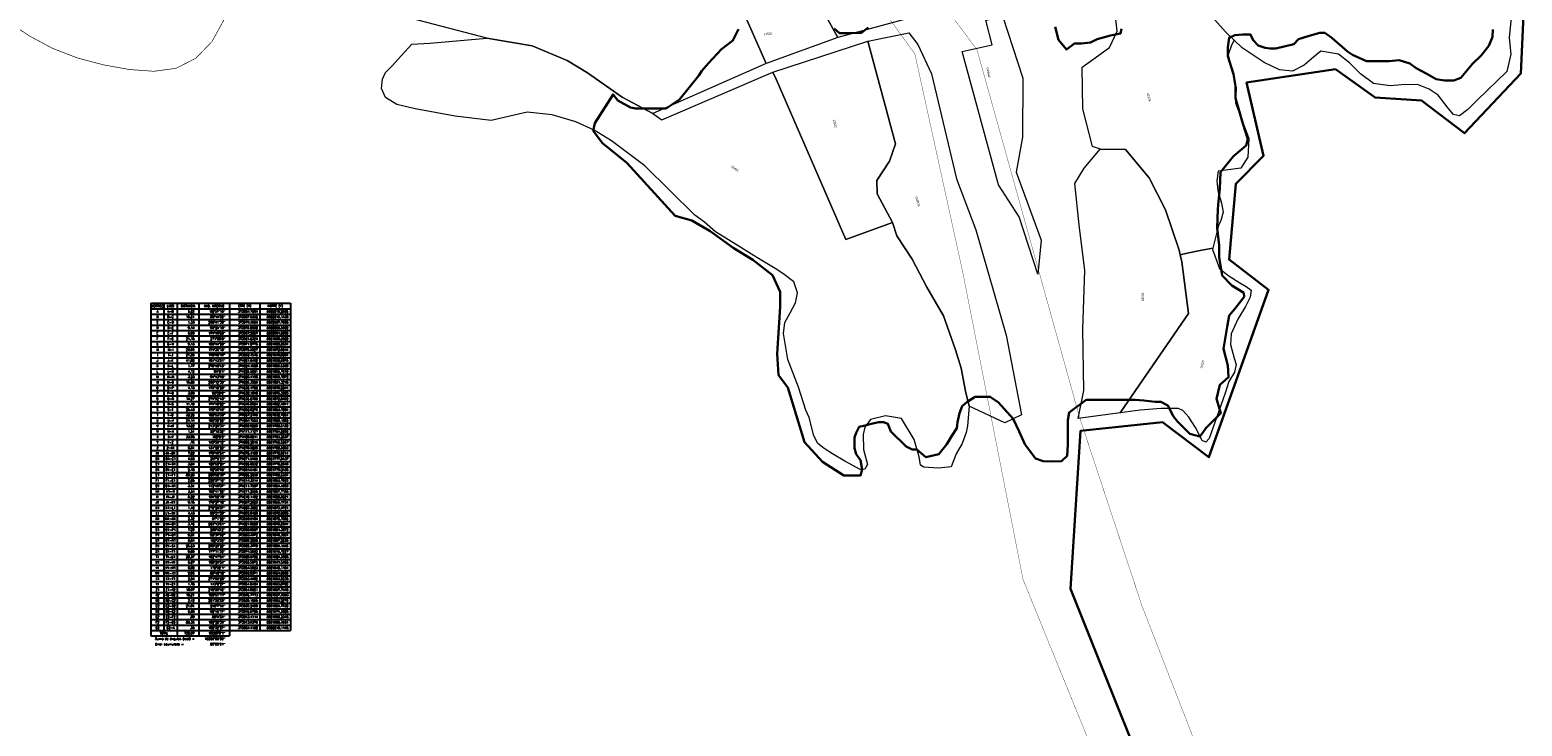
# Model space of a CAD drawing. Header units: metres. Extents: x 347609 to 404409, y 8548087 to 8605413.
# Tile 15 of 49: x 373692 to 374376, y 8561445 to 8561764. Entities that reach past the tile are written whole.
import ezdxf
from ezdxf.enums import TextEntityAlignment as Align

# ---------------------------------------------------------------- set-up
doc = ezdxf.new("R2010")
doc.units = ezdxf.units.M
doc.linetypes.add('ACAD_ISO02W100', pattern=[15, 12, -3])
doc.layers.add('02. FAJA MARGINAL', color=5, linetype='ACAD_ISO02W100', lineweight=0)
doc.layers.add('Red vial nacional', color=242, linetype='Continuous', lineweight=40)
for name, color, linetype in [('DATOS_TECNICOS', 1, 'Continuous'), ('Predios Rurales', 90, 'Continuous'), ('ZR_LIMA_PSAD56_A_WGS84', 210, 'Continuous')]:
    doc.layers.add(name, color=color, linetype=linetype)
doc.layers.add('Predios Rurales Nombres', color=7, linetype='Continuous', true_color=0xffffff)
doc.styles.add('ARIAL', font='arial.ttf')
doc.styles.add('ROMANS', font='romans.shx')

msp = doc.modelspace()

# ---------------------------------------------------------------- linework, layer by layer
at = {"layer": '02. FAJA MARGINAL', "color": 5, "true_color": 0x0000ff, "const_width": 0.15}
for points in [[(373696.32, 8562324.98), (373784.82, 8562216.74), (373862.86, 8562130.79), (373907.95, 8562074.13), (373960.75, 8561996.35), (374023.52, 8561893.19), (374126.54, 8561754.59), (374173.6, 8561585.97), (374202.08, 8561499.92), (374240.17, 8561401.95), (374277.6, 8561280.19), (374325.11, 8561183.09), (374358.83, 8561043.57), (374419.95, 8560902.47), (374526.7, 8560881.67), (374634.93, 8560876.84), (374729.39, 8560845.9), (374825.05, 8560818.75), (374868.52, 8560793.9), (374891.75, 8560717)], [(373681.58, 8562311.93), (373754.15, 8562231.46), (373846.39, 8562120.08), (373888.58, 8562066.14), (373942.51, 8561985.65), (374020.69, 8561860), (374098.04, 8561752.74), (374120.11, 8561652.14), (374147.6, 8561511.92), (374187.47, 8561414.09), (374238.46, 8561238.08), (374274.46, 8561177.07), (374292.49, 8561039.05), (374350.54, 8560953.9), (374340.45, 8560881.04), (374396.08, 8560847.4), (374523.7, 8560835.67), (374664.05, 8560804.4), (374723.68, 8560775.66), (374805.5, 8560775.88), (374828.41, 8560707.02)]]:
    msp.add_lwpolyline(points, dxfattribs=at)
at = {"layer": 'DATOS_TECNICOS', "color": 7}
for p, q in [((373747.85, 8561638.5), (373811.85, 8561638.5)), ((373747.85, 8561638.5), (373747.85, 8561486)), ((373753.85, 8561638.5), (373753.85, 8561488.5)), ((373759.85, 8561638.5), (373759.85, 8561486)), ((373759.85, 8561638.5), (373759.85, 8561488.5)), ((373769.85, 8561638.5), (373769.85, 8561486)), ((373783.85, 8561638.5), (373783.85, 8561486)), ((373797.85, 8561638.5), (373797.85, 8561488.5)), ((373811.85, 8561638.5), (373811.85, 8561488.5)), ((373747.85, 8561636), (373811.85, 8561636)), ((373747.85, 8561633.5), (373811.85, 8561633.5)), ((373747.85, 8561631), (373811.85, 8561631)), ((373747.85, 8561628.5), (373811.85, 8561628.5)), ((373747.85, 8561626), (373811.85, 8561626)), ((373747.85, 8561623.5), (373811.85, 8561623.5)), ((373747.85, 8561621), (373811.85, 8561621)), ((373747.85, 8561618.5), (373811.85, 8561618.5)), ((373747.85, 8561616), (373811.85, 8561616)), ((373747.85, 8561613.5), (373811.85, 8561613.5)), ((373747.85, 8561611), (373811.85, 8561611)), ((373747.85, 8561608.5), (373811.85, 8561608.5)), ((373747.85, 8561606), (373811.85, 8561606)), ((373747.85, 8561603.5), (373811.85, 8561603.5)), ((373747.85, 8561601), (373811.85, 8561601)), ((373747.85, 8561598.5), (373811.85, 8561598.5)), ((373747.85, 8561596), (373811.85, 8561596)), ((373747.85, 8561593.5), (373811.85, 8561593.5)), ((373747.85, 8561591), (373811.85, 8561591)), ((373747.85, 8561588.5), (373811.85, 8561588.5)), ((373747.85, 8561586), (373811.85, 8561586)), ((373747.85, 8561583.5), (373811.85, 8561583.5)), ((373747.85, 8561581), (373811.85, 8561581)), ((373747.85, 8561578.5), (373811.85, 8561578.5)), ((373747.85, 8561576), (373811.85, 8561576)), ((373747.85, 8561573.5), (373811.85, 8561573.5)), ((373747.85, 8561571), (373811.85, 8561571)), ((373747.85, 8561568.5), (373811.85, 8561568.5)), ((373747.85, 8561566), (373811.85, 8561566)), ((373747.85, 8561563.5), (373811.85, 8561563.5)), ((373747.85, 8561561), (373811.85, 8561561)), ((373747.85, 8561558.5), (373811.85, 8561558.5)), ((373747.85, 8561556), (373811.85, 8561556)), ((373747.85, 8561553.5), (373811.85, 8561553.5)), ((373747.85, 8561551), (373811.85, 8561551)), ((373747.85, 8561548.5), (373811.85, 8561548.5)), ((373747.85, 8561546), (373811.85, 8561546)), ((373747.85, 8561543.5), (373811.85, 8561543.5)), ((373747.85, 8561541), (373811.85, 8561541)), ((373747.85, 8561538.5), (373811.85, 8561538.5)), ((373747.85, 8561536), (373811.85, 8561536)), ((373747.85, 8561533.5), (373811.85, 8561533.5)), ((373747.85, 8561531), (373811.85, 8561531)), ((373747.85, 8561528.5), (373811.85, 8561528.5)), ((373747.85, 8561526), (373811.85, 8561526)), ((373747.85, 8561523.5), (373811.85, 8561523.5)), ((373747.85, 8561521), (373811.85, 8561521)), ((373747.85, 8561518.5), (373811.85, 8561518.5)), ((373747.85, 8561516), (373811.85, 8561516)), ((373747.85, 8561513.5), (373811.85, 8561513.5)), ((373747.85, 8561511), (373811.85, 8561511)), ((373747.85, 8561508.5), (373811.85, 8561508.5)), ((373747.85, 8561506), (373811.85, 8561506)), ((373747.85, 8561503.5), (373811.85, 8561503.5)), ((373747.85, 8561501), (373811.85, 8561501)), ((373747.85, 8561498.5), (373811.85, 8561498.5)), ((373747.85, 8561496), (373811.85, 8561496)), ((373747.85, 8561493.5), (373811.85, 8561493.5)), ((373747.85, 8561491), (373811.85, 8561491)), ((373747.85, 8561488.5), (373811.85, 8561488.5)), ((373747.85, 8561486), (373783.85, 8561486))]:
    msp.add_line(p, q, dxfattribs=at)
at = {"layer": 'Predios Rurales', "lineweight": 0}
for points in [[(374062.73, 8561760.34), (374029.87, 8561748.42), (374018.15, 8561774.96), (374050.25, 8561783.01)], [(374154.45, 8561651.83), (374145.88, 8561678.09), (374136.31, 8561692.75), (374119.71, 8561753.86), (374133.4, 8561756.87), (374130.58, 8561768.3), (374138.34, 8561769.81), (374147.54, 8561741.69), (374147.3, 8561714.69), (374144.49, 8561698.53), (374155.96, 8561667.46)], [(373867.52, 8561757.24), (373875.76, 8561757.72), (373901.91, 8561760.06), (373922.65, 8561756.52), (373938.69, 8561749.72), (373948.04, 8561744.1), (373963.86, 8561733.02), (373977.98, 8561725.5), (373982.08, 8561722.52), (374033.01, 8561744.47), (374034.42, 8561741.24), (374066.4, 8561667.79), (374087.71, 8561675.45), (374089.79, 8561669.41), (374096.73, 8561658.73), (374103.54, 8561645.87), (374111.2, 8561632.81), (374116.64, 8561617.17), (374119.23, 8561608.68), (374121.29, 8561598.28), (374122.89, 8561591.35), (374122.17, 8561582.38), (374121.54, 8561579.32), (374119.72, 8561574.23), (374116.98, 8561569.47), (374114.65, 8561563.6), (374113.34, 8561563.35), (374108.7, 8561562.87), (374102.19, 8561563.4), (374100.65, 8561564.24), (374100.61, 8561564.31), (374100.02, 8561568.06), (374097.66, 8561576.09), (374091.92, 8561585.61), (374084.6, 8561586.83), (374077.65, 8561585.25), (374075.07, 8561581.64), (374074.38, 8561578.4), (374074.56, 8561571.51), (374076.33, 8561564.66), (374075.15, 8561562.42), (374072.95, 8561562.33), (374065.96, 8561566.07), (374060.29, 8561569.54), (374056.53, 8561571.86), (374053.63, 8561574.2), (374051.73, 8561577.73), (374049.58, 8561586.09), (374048.06, 8561589.52), (374044.68, 8561600.1), (374039.77, 8561612.74), (374037.8, 8561624.66), (374038.36, 8561629.68), (374040.91, 8561634.11), (374043.4, 8561638.75), (374044.17, 8561643.29), (374042.59, 8561648.33), (374037.54, 8561652.21), (374034.02, 8561654.36), (374025.62, 8561659.5), (374015.83, 8561665.54), (374006.71, 8561671.19), (374001.61, 8561675.66), (373997.13, 8561678.91), (373974.25, 8561701.52), (373959.02, 8561712.89), (373951.03, 8561717.77), (373942.66, 8561721.63), (373931.82, 8561724.9), (373920.33, 8561726.04), (373903.82, 8561722.27), (373887.27, 8561724.26), (373869.02, 8561727.64), (373860.67, 8561729.61), (373855.37, 8561732.86), (373853.59, 8561737), (373854.05, 8561741.2), (373855.37, 8561744.24), (373858.47, 8561747.37), (373862.74, 8561752.03)], [(374086.37, 8561703.59), (374089.14, 8561711.61), (374076.45, 8561758.66), (374095.28, 8561762.43), (374099.37, 8561757.13), (374105.6, 8561743.72), (374117.12, 8561695.5), (374126.04, 8561672.08), (374139.88, 8561623.81), (374146.87, 8561587.37), (374139.3, 8561583.63), (374122.89, 8561591.35), (374121.29, 8561598.28), (374119.23, 8561608.68), (374116.64, 8561617.17), (374111.2, 8561632.81), (374103.54, 8561645.87), (374096.73, 8561658.73), (374089.79, 8561669.41), (374087.71, 8561675.45), (374080.83, 8561688.72), (374080.55, 8561694.82)], [(374066.4, 8561667.79), (374034.42, 8561741.24), (374033.01, 8561744.47), (374076.45, 8561758.66), (374089.14, 8561711.61), (374086.37, 8561703.59), (374080.55, 8561694.82), (374080.83, 8561688.72), (374087.71, 8561675.45)], [(374175.94, 8561653.46), (374173.32, 8561674.37), (374171.31, 8561693.42), (374175.62, 8561700.47), (374183.02, 8561709.16), (374183.06, 8561709.16), (374194.57, 8561708.98), (374205.38, 8561695.97), (374212.84, 8561681.32), (374219.12, 8561662.79), (374219.6, 8561660.73), (374220.35, 8561657.54), (374223.45, 8561633.78), (374195.74, 8561593.56), (374192.08, 8561588.24), (374172.84, 8561585.68), (374175.48, 8561598.52), (374175.03, 8561626.68)], [(374192.08, 8561588.24), (374195.74, 8561593.56), (374223.45, 8561633.78), (374220.35, 8561657.54), (374219.6, 8561660.73), (374222.85, 8561661.39), (374229.62, 8561662.77), (374234.64, 8561663.79), (374234.47, 8561663.1), (374237.61, 8561654.38), (374241.44, 8561651.32), (374247.04, 8561647.89), (374249.93, 8561646.15), (374252.1, 8561644.5), (374251.75, 8561641.26), (374249.58, 8561637.02), (374246.01, 8561631.19), (374243.01, 8561624.45), (374242.64, 8561619.63), (374244.45, 8561613.31), (374245.37, 8561610.4), (374244.49, 8561606.85), (374241.9, 8561602.57), (374240.24, 8561597.28), (374232.89, 8561576.49), (374231.41, 8561574.79), (374229.75, 8561575.57), (374226.67, 8561581.5), (374223.55, 8561586.29), (374220.87, 8561589.38), (374218.94, 8561590.29), (374210.92, 8561590.2), (374201.33, 8561589.46)]]:
    msp.add_lwpolyline(points, close=True, dxfattribs=at)
for points in [[(374096, 8561769.39), (374062.73, 8561760.34), (374050.25, 8561783.01)], [(374231.82, 8561772.56), (374240.4, 8561762.91), (374244.33, 8561759.09), (374243.17, 8561756.84), (374241.61, 8561752.31), (374245.24, 8561737.24), (374245.02, 8561730.39), (374251.17, 8561714.03), (374250.62, 8561705.53), (374247.44, 8561700.48), (374237.08, 8561699.1), (374236.4, 8561694.65), (374236.96, 8561690.21), (374238.6, 8561684.33), (374239.37, 8561680.19), (374238.29, 8561676.5), (374237.22, 8561674.21), (374234.64, 8561663.79), (374229.62, 8561662.77), (374222.85, 8561661.39), (374219.6, 8561660.73), (374219.12, 8561662.79), (374212.84, 8561681.32), (374205.38, 8561695.97), (374194.57, 8561708.98), (374183.06, 8561709.16), (374179.48, 8561710.39), (374174.96, 8561727.68), (374174.73, 8561746.76), (374187.3, 8561755.74), (374190.72, 8561763.24), (374188.74, 8561780.9)], [(374018.15, 8561774.96), (374029.87, 8561748.42), (373977.98, 8561725.5), (373963.86, 8561733.02), (373948.04, 8561744.1), (373938.69, 8561749.72), (373922.65, 8561756.52), (373901.91, 8561760.06), (373853.26, 8561772.72)], [(374371.27, 8561769.53), (374370.43, 8561760.15), (374371.17, 8561752.65), (374369.28, 8561744.77), (374355.68, 8561731.63), (374351.43, 8561727.36), (374347.68, 8561724.42), (374344.9, 8561725.04), (374342.5, 8561727.98), (374337.81, 8561733.92), (374333.77, 8561736.68), (374328.44, 8561738.83), (374321.04, 8561738.67), (374315.89, 8561738.1), (374308.22, 8561739.29), (374302.24, 8561743.67), (374297.31, 8561748.77), (374292.24, 8561752.63), (374284.16, 8561754.04), (374280.73, 8561751.28), (374276.48, 8561747.64), (374271.17, 8561744.8), (374265.16, 8561745.52), (374258.18, 8561748.78), (374247.98, 8561755.54), (374244.33, 8561759.09), (374240.4, 8561762.91), (374231.82, 8561772.56)]]:
    msp.add_lwpolyline(points, dxfattribs=at)
at = {"layer": 'Red vial nacional', "transparency": 33554623, "const_width": 0.3}
msp.add_lwpolyline([(373683.46, 8561766.78), (373692.6, 8561760.8), (373702.76, 8561755.36), (373714.13, 8561750.95), (373726.25, 8561747.74), (373738.09, 8561745.62), (373749.23, 8561744.82), (373759.41, 8561746.17), (373768.55, 8561750.85), (373775.96, 8561758.56), (373781.36, 8561768.45)], dxfattribs=at)
at = {"layer": 'ZR_LIMA_PSAD56_A_WGS84', "linetype": 'Continuous', "lineweight": 30, "flags": 128}
for points in [[(374217.82, 8561386.68), (374169.44, 8561507.66), (374174.02, 8561580.07), (374211.46, 8561584.06), (374232.84, 8561567.9), (374260.15, 8561644.66), (374242.06, 8561658.62), (374245.07, 8561693.27), (374257.89, 8561706.08), (374250.1, 8561739.73), (374290.81, 8561745.76), (374308.95, 8561732.73), (374330.31, 8561731.47), (374349.91, 8561716.41), (374375.8, 8561743.78), (374377.33, 8561777.29), (374367.78, 8561815.71), (374379.84, 8561848.61)], [(374362.96, 8561763.95), (374362.72, 8561760.58), (374361.07, 8561756.42), (374357.54, 8561751.98), (374353.64, 8561748.26), (374348.25, 8561741.77), (374345.08, 8561740.66), (374340.8, 8561740.66), (374336.9, 8561741.21), (374332.65, 8561743.62), (374327.8, 8561746.22), (374324.84, 8561748.45), (374319.99, 8561749.93), (374315.36, 8561749.5), (374310.46, 8561749.5), (374304.96, 8561749.5), (374298.62, 8561752.38), (374296.32, 8561753.82), (374289.08, 8561760.17), (374285.91, 8561762.47), (374283.61, 8561762.47), (374278.7, 8561761.03), (374273.8, 8561759.59), (374271.77, 8561757.28), (374263.42, 8561755.26), (374260.82, 8561755.26), (374258.52, 8561755.56), (374255.32, 8561756.71), (374253.02, 8561759.01), (374251.88, 8561761.61), (374248.41, 8561761.61), (374244.65, 8561761.32), (374242.05, 8561760.17), (374241.48, 8561755.84), (374241.48, 8561751.8), (374244.08, 8561743.44), (374244.95, 8561737.96), (374244.95, 8561732.48), (374246.68, 8561726.72), (374248.41, 8561720.95), (374250.72, 8561713.74), (374249.85, 8561710.86), (374244.08, 8561705.96), (374238.07, 8561698.58), (374237.77, 8561691.08), (374237.2, 8561685.31), (374236.9, 8561681.56), (374236.6, 8561672.91), (374237.47, 8561665.13), (374237.47, 8561659.64), (374238.93, 8561651.28), (374243.24, 8561646.67), (374248.74, 8561643.21), (374249.01, 8561641.48), (374244.7, 8561636), (374242.1, 8561632.83), (374241.24, 8561627.64), (374239.5, 8561617.54), (374241.51, 8561610.04), (374241.8, 8561604.57), (374237.77, 8561601.11), (374236.33, 8561594.76), (374238.34, 8561588.13), (374231.32, 8561581.19), (374230.15, 8561579.46), (374228.72, 8561577.44), (374224.11, 8561578.59), (374218.34, 8561584.36), (374216.61, 8561586.66), (374214.01, 8561591.57), (374210.84, 8561593.3), (374208.24, 8561593.3), (374203.03, 8561593.88), (374199, 8561594.16), (374195.53, 8561594.16), (374188.89, 8561594.16), (374182.85, 8561594.16), (374176.48, 8561594.16), (374168.71, 8561588.4), (374168.11, 8561584.94), (374168.11, 8561582.63), (374168.11, 8561580.32), (374168.11, 8561576.86), (374168.11, 8561573.69), (374167.84, 8561568.5), (374165.24, 8561566.19), (374160.9, 8561565.9), (374156.87, 8561566.19), (374153.4, 8561567.34), (374148.5, 8561573.98), (374145.9, 8561579.75), (374143.02, 8561585.51), (374136.39, 8561593.01), (374132.62, 8561595.61), (374128.88, 8561595.61), (374125.71, 8561595.61), (374121.95, 8561593.3), (374119.64, 8561591.28), (374118.5, 8561588.11), (374117.64, 8561584.07), (374117.34, 8561581.19), (374115.04, 8561577.73), (374112.71, 8561573.98), (374108.97, 8561569.36), (374103.09, 8561567.94), (374098.92, 8561571.42), (374096.83, 8561571.42), (374094.04, 8561572.81), (374087.08, 8561579.77), (374085.7, 8561583.25), (374083.61, 8561583.94), (374081.52, 8561583.94), (374078.03, 8561583.25), (374075.94, 8561582.55), (374072.47, 8561581.85), (374071.06, 8561579.07), (374070.39, 8561576.98), (374070.39, 8561574.9), (374070.39, 8561572.12), (374071.06, 8561569.34), (374073.15, 8561566.55), (374073.86, 8561562.38), (374073.15, 8561559.59), (374065.51, 8561559.59), (374055.76, 8561565.86), (374047.41, 8561574.9), (374039.75, 8561599.95), (374035.57, 8561605.51), (374034.87, 8561615.25), (374036.28, 8561636.81), (374036.28, 8561643.77), (374032.78, 8561651.43), (374023.73, 8561658.38), (374014.68, 8561663.95), (374004.25, 8561671.6), (373995.88, 8561676.47), (373988.24, 8561678.56), (373965.97, 8561702.91), (373954.81, 8561711.95), (373950.64, 8561717.51), (373951.34, 8561720.99), (373959.69, 8561734.21), (373961.96, 8561731.47), (373967.65, 8561728.16), (373970.01, 8561727.69), (373974.99, 8561727.69), (373979.25, 8561727.69), (373983.99, 8561727.69), (373986.83, 8561729.58), (373990.14, 8561731.94), (373999.02, 8561742.88), (374000.43, 8561745.01), (374003.52, 8561748.56), (374009.43, 8561754.95), (374014.66, 8561758.97), (374017.26, 8561764.18)], [(374061.07, 8561764.42), (374063.45, 8561762.29), (374067.24, 8561762.29), (374073.64, 8561762.52), (374076.7, 8561764.89)], [(374162.37, 8561765.19), (374163.8, 8561759.28), (374167.6, 8561754.78), (374171.15, 8561757.62), (374174.45, 8561757.62), (374178.49, 8561758.09), (374181.55, 8561759.52), (374187.73, 8561761.17), (374192.22, 8561762.12), (374192.68, 8561764.25)]]:
    msp.add_lwpolyline(points, dxfattribs=at)

# ---------------------------------------------------------------- texts
at = {"layer": 'DATOS_TECNICOS', "style": 'ROMANS'}
for s, p in [('VERTICE', (373750.85, 8561637.25)), ('LADO', (373756.85, 8561637.25)), ('DISTANCIA', (373764.85, 8561637.25)), ('ANG. INTERNO', (373776.85, 8561637.25)), ('ESTE (X)', (373790.85, 8561637.25)), ('NORTE (Y)', (373804.85, 8561637.25)), ('A', (373750.85, 8561634.75)), ('C', (373750.85, 8561629.75)), ('B', (373750.85, 8561632.25)), ('A-B', (373756.85, 8561634.75)), ('C-D', (373756.85, 8561629.75)), ('B-C', (373756.85, 8561632.25)), ('D', (373750.85, 8561627.25)), ('E', (373750.85, 8561624.75)), ('F', (373750.85, 8561622.25)), ('D-E', (373756.85, 8561627.25)), ('F-G', (373756.85, 8561622.25)), ('E-F', (373756.85, 8561624.75)), ('G', (373750.85, 8561619.75)), ('H', (373750.85, 8561617.25)), ('G-H', (373756.85, 8561619.75)), ('H-I', (373756.85, 8561617.25)), ('J', (373750.85, 8561612.25)), ('K', (373750.85, 8561609.75)), ('I', (373750.85, 8561614.75)), ('J-K', (373756.85, 8561612.25)), ('K-L', (373756.85, 8561609.75)), ('I-J', (373756.85, 8561614.75)), ('M', (373750.85, 8561604.75)), ('N', (373750.85, 8561602.25)), ('L', (373750.85, 8561607.25)), ('M-N', (373756.85, 8561604.75)), ('N-O', (373756.85, 8561602.25)), ('L-M', (373756.85, 8561607.25)), ('O', (373750.85, 8561599.75)), ('Q', (373750.85, 8561594.75)), ('P', (373750.85, 8561597.25)), ('O-P', (373756.85, 8561599.75)), ('Q-R', (373756.85, 8561594.75)), ('P-Q', (373756.85, 8561597.25)), ('S', (373750.85, 8561589.75)), ('R', (373750.85, 8561592.25)), ('S-T', (373756.85, 8561589.75)), ('R-S', (373756.85, 8561592.25)), ('V', (373750.85, 8561582.25)), ('T', (373750.85, 8561587.25)), ('U', (373750.85, 8561584.75)), ('V-W', (373756.85, 8561582.25)), ('T-U', (373756.85, 8561587.25)), ('U-V', (373756.85, 8561584.75)), ('W', (373750.85, 8561579.75)), ('X', (373750.85, 8561577.25)), ('Y', (373750.85, 8561574.75)), ('W-X', (373756.85, 8561579.75)), ('Y-Z', (373756.85, 8561574.75)), ('X-Y', (373756.85, 8561577.25)), ('A1', (373750.85, 8561569.75)), ('B1', (373750.85, 8561567.25)), ('Z', (373750.85, 8561572.25)), ('A1-B1', (373756.85, 8561569.75)), ('B1-C1', (373756.85, 8561567.25)), ('Z-A1', (373756.85, 8561572.25)), ('C1', (373750.85, 8561564.75)), ('D1', (373750.85, 8561562.25)), ('C1-D1', (373756.85, 8561564.75)), ('D1-E1', (373756.85, 8561562.25)), ('G1', (373750.85, 8561554.75)), ('E1', (373750.85, 8561559.75)), ('F1', (373750.85, 8561557.25)), ('G1-H1', (373756.85, 8561554.75)), ('F1-G1', (373756.85, 8561557.25)), ('E1-F1', (373756.85, 8561559.75)), ('H1', (373750.85, 8561552.25)), ('J1', (373750.85, 8561547.25)), ('I1', (373750.85, 8561549.75)), ('J1-K1', (373756.85, 8561547.25)), ('H1-I1', (373756.85, 8561552.25)), ('I1-J1', (373756.85, 8561549.75)), ('M1', (373750.85, 8561539.75)), ('K1', (373750.85, 8561544.75)), ('L1', (373750.85, 8561542.25)), ('M1-N1', (373756.85, 8561539.75)), ('L1-M1', (373756.85, 8561542.25)), ('K1-L1', (373756.85, 8561544.75)), ('O1', (373750.85, 8561534.75)), ('N1', (373750.85, 8561537.25)), ('N1-O1', (373756.85, 8561537.25)), ('O1-P1', (373756.85, 8561534.75)), ('Q1', (373750.85, 8561529.75)), ('P1', (373750.85, 8561532.25)), ('R1', (373750.85, 8561527.25)), ('Q1-R1', (373756.85, 8561529.75)), ('P1-Q1', (373756.85, 8561532.25)), ('R1-S1', (373756.85, 8561527.25)), ('T1', (373750.85, 8561522.25)), ('U1', (373750.85, 8561519.75)), ('S1', (373750.85, 8561524.75)), ('T1-U1', (373756.85, 8561522.25)), ('S1-T1', (373756.85, 8561524.75)), ('U1-V1', (373756.85, 8561519.75)), ('W1', (373750.85, 8561514.75)), ('V1', (373750.85, 8561517.25)), ('V1-W1', (373756.85, 8561517.25)), ('W1-X1', (373756.85, 8561514.75)), ('X1', (373750.85, 8561512.25)), ('Y1', (373750.85, 8561509.75)), ('Z1', (373750.85, 8561507.25)), ('Y1-Z1', (373756.85, 8561509.75)), ('Z1-A2', (373756.85, 8561507.25)), ('X1-Y1', (373756.85, 8561512.25)), ('A2', (373750.85, 8561504.75)), ('C2', (373750.85, 8561499.75)), ('B2', (373750.85, 8561502.25)), ('A2-B2', (373756.85, 8561504.75)), ('C2-D2', (373756.85, 8561499.75)), ('B2-C2', (373756.85, 8561502.25)), ('D2', (373750.85, 8561497.25)), ('E2', (373750.85, 8561494.75)), ('F2', (373750.85, 8561492.25)), ('D2-E2', (373756.85, 8561497.25)), ('F2-G2', (373756.85, 8561492.25)), ('E2-F2', (373756.85, 8561494.75)), ('G2', (373750.85, 8561489.75)), ('G2-A', (373756.85, 8561489.75))]:
    msp.add_text(s, height=1, dxfattribs=at).set_placement(p, align=Align.MIDDLE)
for s, p in [('15.01', (373767.85, 8561631.75)), ('5.02', (373767.85, 8561634.25)), ('1.33', (373767.85, 8561629.25)), ('268%%d41\'35"', (373781.85, 8561629.25)), ('92%%d57\'15"', (373781.85, 8561634.25)), ('85%%d14\'36"', (373781.85, 8561631.75)), ('373984.7094', (373796.85, 8561634.25)), ('373987.5336', (373796.85, 8561631.75)), ('373974.4604', (373796.85, 8561629.25)), ('8562019.2966', (373810.85, 8561634.25)), ('8562015.1439', (373810.85, 8561631.75)), ('8562007.7588', (373810.85, 8561629.25)), ('21.15', (373767.85, 8561621.75)), ('9.14', (373767.85, 8561626.75)), ('6.99', (373767.85, 8561624.25)), ('174%%d49\'55"', (373781.85, 8561624.25)), ('93%%d24\'15"', (373781.85, 8561626.75)), ('271%%d58\'8"', (373781.85, 8561621.75)), ('373975.0880', (373796.85, 8561626.75)), ('373967.2957', (373796.85, 8561624.25)), ('373961.0324', (373796.85, 8561621.75)), ('8562006.5862', (373810.85, 8561626.75)), ('8562001.8000', (373810.85, 8561624.25)), ('8561998.6920', (373810.85, 8561621.75)), ('26.96', (373767.85, 8561616.75)), ('9.13', (373767.85, 8561619.25)), ('188%%d44\'29"', (373781.85, 8561619.25)), ('174%%d36\'15"', (373781.85, 8561616.75)), ('373971.0775', (373796.85, 8561619.25)), ('373976.5827', (373796.85, 8561616.75)), ('8561980.0831', (373810.85, 8561619.25)), ('8561972.8044', (373810.85, 8561616.75)), ('41.90', (373767.85, 8561611.75)), ('21.89', (373767.85, 8561614.25)), ('1.77', (373767.85, 8561609.25)), ('278%%d48\'43"', (373781.85, 8561609.25)), ('178%%d45\'14"', (373781.85, 8561614.25)), ('181%%d43\'31"', (373781.85, 8561611.75)), ('373990.7515', (373796.85, 8561614.25)), ('374001.8492', (373796.85, 8561611.75)), ('374024.1668', (373796.85, 8561609.25)), ('8561949.8681', (373810.85, 8561614.25)), ('8561930.9975', (373810.85, 8561611.75)), ('8561895.5369', (373810.85, 8561609.25)), ('15.80', (373767.85, 8561601.75)), ('4.12', (373767.85, 8561606.75)), ('3.23', (373767.85, 8561604.25)), ('260%%d12\'39"', (373781.85, 8561601.75)), ('94%%d43\'45"', (373781.85, 8561604.25)), ('94%%d0\'4"', (373781.85, 8561606.75)), ('374025.5061', (373796.85, 8561606.75)), ('374028.4198', (373796.85, 8561604.25)), ('374026.3309', (373796.85, 8561601.75)), ('8561896.7010', (373810.85, 8561606.75)), ('8561893.7872', (373810.85, 8561604.25)), ('8561891.3218', (373810.85, 8561601.75)), ('14.27', (373767.85, 8561594.25)), ('4.73', (373767.85, 8561599.25)), ('3.99', (373767.85, 8561596.75)), ('274%%d52\'43"', (373781.85, 8561594.25)), ('175%%d10\'29"', (373781.85, 8561599.25)), ('93%%d29\'0"', (373781.85, 8561596.75)), ('374036.4766', (373796.85, 8561599.25)), ('374039.1948', (373796.85, 8561596.75)), ('374036.0759', (373796.85, 8561594.25)), ('8561879.2041', (373810.85, 8561599.25)), ('8561875.3383', (373810.85, 8561596.75)), ('8561872.8490', (373810.85, 8561594.25)), ('25.43', (373767.85, 8561589.25)), ('11.19', (373767.85, 8561591.75)), ('174%%d48\'20"', (373781.85, 8561591.75)), ('176%%d15\'49"', (373781.85, 8561589.25)), ('374045.8964', (373796.85, 8561591.75)), ('374052.8276', (373796.85, 8561589.25)), ('8561862.4911', (373810.85, 8561591.75)), ('8561853.7084', (373810.85, 8561589.25)), ('30.20', (373767.85, 8561586.75)), ('24.14', (373767.85, 8561584.25)), ('13.02', (373767.85, 8561581.75)), ('213%%d26\'31"', (373781.85, 8561581.75)), ('180%%d53\'33"', (373781.85, 8561586.75)), ('180%%d30\'26"', (373781.85, 8561584.25)), ('374067.2449', (373796.85, 8561586.75)), ('374084.7553', (373796.85, 8561584.25)), ('374098.9269', (373796.85, 8561581.75)), ('8561832.7654', (373810.85, 8561586.75)), ('8561808.1590', (373810.85, 8561584.25)), ('8561788.6130', (373810.85, 8561581.75)), ('33.95', (373767.85, 8561576.75)), ('1.51', (373767.85, 8561579.25)), ('.76', (373767.85, 8561574.25)), ('145%%d59\'12"', (373781.85, 8561574.25)), ('50%%d13\'32"', (373781.85, 8561579.25)), ('180%%d0\'0"', (373781.85, 8561576.75)), ('374111.1127', (373796.85, 8561579.25)), ('374109.8011', (373796.85, 8561576.75)), ('374080.2816', (373796.85, 8561574.25)), ('8561784.0292', (373810.85, 8561579.25)), ('8561783.2837', (373810.85, 8561576.75)), ('8561766.5067', (373810.85, 8561574.25)), ('4.98', (373767.85, 8561566.75)), ('7.02', (373767.85, 8561569.25)), ('6.81', (373767.85, 8561571.75)), ('131%%d26\'20"', (373781.85, 8561571.75)), ('176%%d40\'51"', (373781.85, 8561569.25)), ('257%%d0\'21"', (373781.85, 8561566.75)), ('374079.5208', (373796.85, 8561571.75)), ('374075.4189', (373796.85, 8561569.25)), ('374071.5199', (373796.85, 8561566.75)), ('8561766.5653', (373810.85, 8561571.75)), ('8561772.0014', (373810.85, 8561569.25)), ('8561777.8437', (373810.85, 8561566.75)), ('3.94', (373767.85, 8561564.25)), ('2.18', (373767.85, 8561561.75)), ('105%%d50\'24"', (373781.85, 8561564.25)), ('92%%d55\'48"', (373781.85, 8561561.75)), ('374066.8632', (373796.85, 8561564.25)), ('374064.5181', (373796.85, 8561561.75)), ('8561776.0819', (373810.85, 8561564.25)), ('8561779.2438', (373810.85, 8561561.75)), ('89.69', (373767.85, 8561559.25)), ('3.31', (373767.85, 8561554.25)), ('2.65', (373767.85, 8561556.75)), ('265%%d50\'34"', (373781.85, 8561559.25)), ('220%%d37\'10"', (373781.85, 8561556.75)), ('112%%d45\'37"', (373781.85, 8561554.25)), ('374066.2039', (373796.85, 8561559.25)), ('374014.3314', (373796.85, 8561556.75)), ('374011.7587', (373796.85, 8561554.25)), ('8561780.6331', (373810.85, 8561559.25)), ('8561853.7963', (373810.85, 8561556.75)), ('8561854.4399', (373810.85, 8561554.25)), ('5.22', (373767.85, 8561549.25)), ('3.34', (373767.85, 8561551.75)), ('9.15', (373767.85, 8561546.75)), ('190%%d41\'20"', (373781.85, 8561551.75)), ('194%%d56\'19"', (373781.85, 8561549.25)), ('170%%d27\'18"', (373781.85, 8561546.75)), ('374011.2565', (373796.85, 8561551.75)), ('374010.1482', (373796.85, 8561549.25)), ('374007.2023', (373796.85, 8561546.75)), ('8561857.7158', (373810.85, 8561551.75)), ('8561860.8621', (373810.85, 8561549.25)), ('8561865.1734', (373810.85, 8561546.75)), ('4.43', (373767.85, 8561541.75)), ('2.32', (373767.85, 8561539.25)), ('1.46', (373767.85, 8561544.25)), ('270%%d29\'37"', (373781.85, 8561544.25)), ('93%%d21\'39"', (373781.85, 8561541.75)), ('97%%d1\'20"', (373781.85, 8561539.25)), ('374003.3662', (373796.85, 8561544.25)), ('374002.0428', (373796.85, 8561541.75)), ('373999.9184', (373796.85, 8561539.25)), ('8561873.4761', (373810.85, 8561544.25)), ('8561872.8508', (373810.85, 8561541.75)), ('8561876.7386', (373810.85, 8561539.25)), ('3.76', (373767.85, 8561536.75)), ('7.20', (373767.85, 8561534.25)), ('263%%d13\'51"', (373781.85, 8561536.75)), ('265%%d43\'2"', (373781.85, 8561534.25)), ('374001.8069', (373796.85, 8561536.75)), ('373999.9887', (373796.85, 8561534.25)), ('8561878.0944', (373810.85, 8561536.75)), ('8561881.3872', (373810.85, 8561534.25)), ('25.63', (373767.85, 8561526.75)), ('9.81', (373767.85, 8561531.75)), ('6.94', (373767.85, 8561529.25)), ('205%%d20\'26"', (373781.85, 8561526.75)), ('90%%d37\'50"', (373781.85, 8561531.75)), ('162%%d3\'30"', (373781.85, 8561529.25)), ('373993.4472', (373796.85, 8561531.75)), ('373989.2608', (373796.85, 8561529.25)), ('373988.3779', (373796.85, 8561526.75)), ('8561878.3891', (373810.85, 8561531.75)), ('8561887.2639', (373810.85, 8561529.25)), ('8561894.1446', (373810.85, 8561526.75)), ('20.37', (373767.85, 8561521.75)), ('9.99', (373767.85, 8561524.25)), ('6.07', (373767.85, 8561519.25)), ('177%%d11\'36"', (373781.85, 8561524.25)), ('182%%d47\'51"', (373781.85, 8561521.75)), ('188%%d29\'54"', (373781.85, 8561519.25)), ('373974.5502', (373796.85, 8561524.25)), ('373969.5766', (373796.85, 8561521.75)), ('373958.5872', (373796.85, 8561519.25)), ('8561915.7227', (373810.85, 8561524.25)), ('8561924.3908', (373810.85, 8561521.75)), ('8561941.5458', (373810.85, 8561519.25)), ('2.96', (373767.85, 8561514.25)), ('6.90', (373767.85, 8561516.75)), ('89%%d48\'18"', (373781.85, 8561514.25)), ('170%%d52\'1"', (373781.85, 8561516.75)), ('373954.5923', (373796.85, 8561516.75)), ('373950.9371', (373796.85, 8561514.25)), ('8561946.1184', (373810.85, 8561516.75)), ('8561951.9660', (373810.85, 8561514.25)), ('10.97', (373767.85, 8561506.75)), ('2.94', (373767.85, 8561511.75)), ('1.78', (373767.85, 8561509.25)), ('271%%d59\'28"', (373781.85, 8561511.75)), ('210%%d59\'46"', (373781.85, 8561506.75)), ('143%%d6\'27"', (373781.85, 8561509.25)), ('373953.4482', (373796.85, 8561511.75)), ('373951.8104', (373796.85, 8561509.25)), ('373951.9061', (373796.85, 8561506.75)), ('8561953.5238', (373810.85, 8561511.75)), ('8561955.9700', (373810.85, 8561509.25)), ('8561957.7448', (373810.85, 8561506.75)), ('21.91', (373767.85, 8561499.25)), ('18.01', (373767.85, 8561504.25)), ('2.42', (373767.85, 8561501.75)), ('201%%d30\'35"', (373781.85, 8561501.75)), ('180%%d51\'11"', (373781.85, 8561504.25)), ('248%%d7\'44"', (373781.85, 8561499.25)), ('373946.7713', (373796.85, 8561504.25)), ('373938.1055', (373796.85, 8561501.75)), ('373936.2459', (373796.85, 8561499.25)), ('8561967.4393', (373810.85, 8561504.25)), ('8561983.2276', (373810.85, 8561501.75)), ('8561984.7730', (373810.85, 8561499.25)), ('80.36', (373767.85, 8561491.75)), ('6.88', (373767.85, 8561496.75)), ('.59', (373767.85, 8561494.25)), ('182%%d28\'39"', (373781.85, 8561491.75)), ('92%%d46\'17"', (373781.85, 8561496.75)), ('85%%d4\'31"', (373781.85, 8561494.25)), ('373916.9705', (373796.85, 8561496.75)), ('373913.4114', (373796.85, 8561494.25)), ('373913.9370', (373796.85, 8561491.75)), ('8561974.3508', (373810.85, 8561496.75)), ('8561980.2343', (373810.85, 8561494.25)), ('8561980.4934', (373810.85, 8561491.75)), ('738.97', (373767.85, 8561486.75)), ('.35', (373767.85, 8561489.25)), ('182%%d32\'27"', (373781.85, 8561489.25)), ('10260%%d0\'1"', (373781.85, 8561486.75)), ('373984.4100', (373796.85, 8561489.25)), ('8562019.1148', (373810.85, 8561489.25)), ('10260%%d00\'00"', (373781.85, 8561484.25)), ('00%%d00\'01"', (373781.85, 8561481.75))]:
    msp.add_text(s, height=1, dxfattribs=at).set_placement(p, align=Align.RIGHT)
msp.add_text('TOTAL', height=1, dxfattribs=at).set_placement((373753.85, 8561486.75), align=Align.CENTER)
for s, p in [('Suma de ángulos (real) =', (373749.85, 8561484.25)), ('Error acumulado = ', (373749.85, 8561481.75))]:
    msp.add_text(s, height=1, dxfattribs=at).set_placement(p)
at = {"layer": 'Predios Rurales Nombres', "color": 251, "true_color": 0x636466, "style": 'ARIAL'}
for s, rotation, p in [('13523', 3.0702, (374028.85, 8561761.06)), ('018642', -79.80988, (374130.58, 8561746.35)), ('02508', -76.1619, (374204.05, 8561734.6)), ('13522', -76.8456, (374060.15, 8561722.56)), ('02461', -37.28059, (374013.54, 8561700.73)), ('018671', -73.32809, (374097.91, 8561687.1)), ('02506', 89.7491, (374203.3, 8561639.47)), ('02507', 74.24026, (374230.06, 8561608.51))]:
    msp.add_text(s, height=1, rotation=rotation, dxfattribs=at).set_placement(p, align=Align.BOTTOM_LEFT)

doc.saveas('drawing.dxf')
